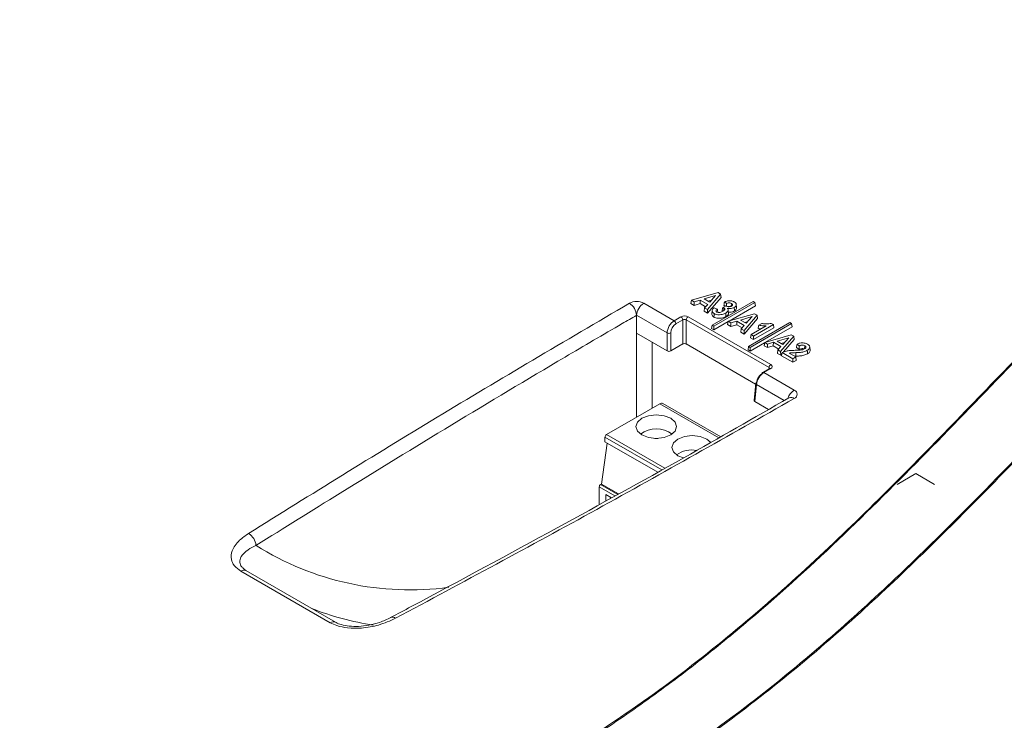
# Model space of a CAD drawing. Header units: millimetres. Extents: x 0 to 2100, y 0 to 1485.
# Tile 102 of 123: x 1474 to 1595, y 1198 to 1284. Entities that reach past the tile are written whole.
import ezdxf

# ---------------------------------------------------------------- set-up
doc = ezdxf.new("R2010")
doc.units = ezdxf.units.MM
doc.header["$LTSCALE"] = 5

msp = doc.modelspace()

# ---------------------------------------------------------------- linework, layer by layer
at = {"color": 7, "linetype": 'Continuous', "lineweight": 15}
for p, q in [((1556.16, 1249.52), (1559.41, 1250.46)), ((1559.11, 1250.1), (1557.7, 1249.68)), ((1559.73, 1250.27), (1558.11, 1248.39)), ((1558.39, 1249.29), (1559.11, 1250.1)), ((1559.41, 1250.46), (1559.73, 1250.27)), ((1559.73, 1250.27), (1559.78, 1249.87)), ((1550.3, 1249.15), (1554.02, 1247)), ((1556.16, 1249.52), (1556.08, 1249.12)), ((1556.49, 1248.89), (1556.08, 1249.12)), ((1556.5, 1249.33), (1556.16, 1249.52)), ((1556.5, 1249.33), (1556.49, 1248.89)), ((1557.22, 1249.1), (1556.49, 1248.89)), ((1557.23, 1249.54), (1556.5, 1249.33)), ((1557.23, 1249.54), (1557.22, 1249.1)), ((1557.89, 1248.72), (1557.22, 1249.1)), ((1558.15, 1249.01), (1557.23, 1249.54)), ((1557.7, 1249.68), (1558.39, 1249.29)), ((1557.77, 1248.59), (1558.15, 1249.01)), ((1559.78, 1249.87), (1558.13, 1247.94)), ((1558.59, 1249.51), (1558.2, 1249.4)), ((1563.74, 1249.36), (1558.68, 1246.44)), ((1558.88, 1246.32), (1563.94, 1249.24)), ((1560.3, 1248.78), (1560.14, 1248.92)), ((1560.44, 1249.12), (1560.2, 1249.32)), ((1561.06, 1249.13), (1561.04, 1248.81)), ((1561.69, 1248.61), (1561.65, 1249.02)), ((1563.94, 1249.24), (1563.74, 1249.36)), ((1563.94, 1249.24), (1564.01, 1248.84)), ((1549.41, 1245.47), (1549.41, 1247.67)), ((1553.17, 1245.5), (1549.41, 1247.67)), ((1557.77, 1248.59), (1557.72, 1248.18)), ((1558.13, 1247.94), (1557.72, 1248.18)), ((1558.11, 1248.39), (1557.77, 1248.59)), ((1558.11, 1248.39), (1558.13, 1247.94)), ((1558.7, 1248.25), (1558.65, 1247.85)), ((1558.95, 1248.6), (1559.33, 1248.44)), ((1559.99, 1248.64), (1560.37, 1248.82)), ((1560.14, 1248.57), (1560.12, 1248.25)), ((1560.65, 1246.93), (1563.9, 1247.87)), ((1560.7, 1247.88), (1560.66, 1248.29)), ((1560.77, 1246.97), (1564.01, 1248.84)), ((1564.22, 1247.68), (1562.6, 1245.8)), ((1563.9, 1247.87), (1564.22, 1247.68)), ((1564.22, 1247.68), (1564.27, 1247.28)), ((1554.02, 1247), (1554.86, 1247.48)), ((1555.09, 1247.12), (1554.24, 1246.63)), ((1555.09, 1244.15), (1555.09, 1247.12)), ((1565.67, 1241.25), (1555.51, 1247.12)), ((1555.51, 1247.12), (1555.51, 1244.15)), ((1555.73, 1247.48), (1565.89, 1241.62)), ((1558.88, 1245.88), (1560.64, 1246.89)), ((1560.65, 1246.93), (1560.57, 1246.53)), ((1560.98, 1246.3), (1560.57, 1246.53)), ((1560.99, 1246.73), (1560.65, 1246.93)), ((1560.99, 1246.73), (1560.98, 1246.3)), ((1561.71, 1246.51), (1560.98, 1246.3)), ((1561.72, 1246.95), (1560.99, 1246.73)), ((1561.72, 1246.95), (1561.71, 1246.51)), ((1562.38, 1246.13), (1561.71, 1246.51)), ((1562.64, 1246.42), (1561.72, 1246.95)), ((1563.6, 1247.51), (1562.19, 1247.09)), ((1562.19, 1247.09), (1562.88, 1246.69)), ((1564.27, 1247.28), (1562.62, 1245.35)), ((1563.08, 1246.92), (1562.69, 1246.8)), ((1562.88, 1246.69), (1563.6, 1247.51)), ((1568.23, 1246.77), (1563.17, 1243.85)), ((1563.37, 1243.73), (1568.43, 1246.65)), ((1566.22, 1246.53), (1563.78, 1245.12)), ((1564.41, 1246.46), (1564.77, 1246.67)), ((1565.95, 1246.68), (1566.22, 1246.53)), ((1566.22, 1246.53), (1566.28, 1246.12)), ((1568.43, 1246.65), (1568.23, 1246.77)), ((1568.43, 1246.65), (1568.5, 1246.24)), ((1549.41, 1235.16), (1549.41, 1245.47)), ((1549.41, 1245.47), (1553.17, 1243.3)), ((1553.17, 1243.3), (1553.17, 1245.5)), ((1553.61, 1245.5), (1553.61, 1243.3)), ((1558.68, 1246.44), (1558.61, 1246.03)), ((1558.61, 1246.03), (1558.88, 1245.88)), ((1558.68, 1246.44), (1558.88, 1246.32)), ((1558.88, 1246.32), (1558.88, 1245.88)), ((1562.26, 1246), (1562.21, 1245.59)), ((1562.62, 1245.35), (1562.21, 1245.59)), ((1562.26, 1246), (1562.64, 1246.42)), ((1562.6, 1245.8), (1562.26, 1246)), ((1562.6, 1245.8), (1562.62, 1245.35)), ((1563.46, 1245.31), (1563.39, 1244.9)), ((1563.46, 1245.31), (1565.32, 1246.39)), ((1563.78, 1245.12), (1563.46, 1245.31)), ((1566.28, 1246.12), (1563.78, 1244.68)), ((1565.14, 1244.34), (1568.39, 1245.27)), ((1565.26, 1244.38), (1568.5, 1246.24)), ((1568.39, 1245.27), (1568.71, 1245.09)), ((1551.32, 1236.26), (1551.32, 1244.36)), ((1555.09, 1244.15), (1553.61, 1243.3)), ((1555.51, 1244.15), (1564.03, 1239.23)), ((1563.37, 1243.28), (1565.13, 1244.3)), ((1563.78, 1244.68), (1563.39, 1244.9)), ((1563.78, 1245.12), (1563.78, 1244.68)), ((1565.14, 1244.34), (1565.06, 1243.94)), ((1565.48, 1244.14), (1565.14, 1244.34)), ((1565.48, 1244.14), (1565.47, 1243.7)), ((1566.21, 1244.36), (1565.48, 1244.14)), ((1566.21, 1244.36), (1566.2, 1243.92)), ((1567.13, 1243.83), (1566.21, 1244.36)), ((1568.09, 1244.92), (1566.68, 1244.5)), ((1566.68, 1244.5), (1567.37, 1244.1)), ((1568.71, 1245.09), (1567.09, 1243.21)), ((1567.57, 1244.33), (1567.18, 1244.21)), ((1567.37, 1244.1), (1568.09, 1244.92)), ((1568.76, 1244.69), (1567.46, 1243.17)), ((1568.71, 1245.09), (1568.76, 1244.69)), ((1569.39, 1243.92), (1569.11, 1244.14)), ((1563.17, 1243.85), (1563.1, 1243.44)), ((1563.1, 1243.44), (1563.37, 1243.28)), ((1563.17, 1243.85), (1563.37, 1243.73)), ((1563.37, 1243.73), (1563.37, 1243.28)), ((1565.47, 1243.7), (1565.06, 1243.94)), ((1566.2, 1243.92), (1565.47, 1243.7)), ((1566.87, 1243.53), (1566.2, 1243.92)), ((1566.75, 1243.41), (1566.7, 1242.99)), ((1567.11, 1242.76), (1566.7, 1242.99)), ((1566.75, 1243.41), (1567.13, 1243.83)), ((1567.09, 1243.21), (1566.75, 1243.41)), ((1567.09, 1243.21), (1567.11, 1242.76)), ((1567.24, 1242.91), (1567.11, 1242.76)), ((1568.6, 1242.34), (1567.27, 1243.11)), ((1568.14, 1243.02), (1568.96, 1242.55)), ((1568.96, 1243.09), (1568.97, 1242.65)), ((1569.38, 1243.47), (1569.05, 1243.73)), ((1570.06, 1243.93), (1570.04, 1243.55)), ((1570.72, 1243.4), (1570.68, 1243.8)), ((1568.6, 1241.9), (1567.2, 1242.7)), ((1568.96, 1242.55), (1568.6, 1242.34)), ((1568.6, 1242.34), (1568.6, 1241.9)), ((1569.02, 1242.14), (1568.6, 1241.9)), ((1568.97, 1242.65), (1568.79, 1242.65)), ((1568.96, 1242.55), (1569.02, 1242.14)), ((1565.73, 1241.14), (1564.89, 1240.65)), ((1565.89, 1241.12), (1565.05, 1240.63)), ((1565.05, 1240.63), (1568.77, 1238.48)), ((1564.04, 1239.32), (1563.85, 1237.22)), ((1564.13, 1239.17), (1563.94, 1237.08)), ((1552.27, 1236.81), (1545.71, 1233.02)), ((1559.74, 1232.75), (1552.65, 1236.84)), ((1563.94, 1237.08), (1565.62, 1236.11)), ((1545.09, 1226.94), (1545.79, 1231.98)), ((1545.51, 1232.14), (1545.53, 1232.72)), ((1545.51, 1232.14), (1552, 1228.4)), ((1551.65, 1232.56), (1552.01, 1232.56)), ((1583.71, 1228.24), (1581.42, 1226.91)), ((1586.01, 1226.91), (1583.71, 1228.24)), ((1544.82, 1224.43), (1544.82, 1226.59)), ((1545.09, 1226.94), (1545, 1226.89)), ((1545.09, 1226.94), (1547.18, 1225.73)), ((1545.65, 1225.65), (1546.32, 1225.26)), ((1545.65, 1224.89), (1545.65, 1225.65)), ((1546.25, 1225.22), (1546.18, 1225.34)), ((1511.8, 1209.92), (1500.82, 1216.26)), ((1512.43, 1209.98), (1501.45, 1216.32))]:
    msp.add_line(p, q, dxfattribs=at)
at = {"color": 8, "linetype": 'Continuous', "lineweight": 15}
for p, q in [((1565.66, 1241.09), (1565.67, 1241.25)), ((1567.54, 1237.2), (1564.13, 1239.17)), ((1559.52, 1232.63), (1552.27, 1236.81)), ((1545.53, 1232.72), (1552.52, 1228.69)), ((1552.88, 1228.88), (1545.71, 1233.02)), ((1546.73, 1225.48), (1544.82, 1226.59)), ((1545, 1226.89), (1547.09, 1225.68))]:
    msp.add_line(p, q, dxfattribs=at)
at = {"color": 7, "linetype": 'Continuous', "lineweight": 15, "flags": 128}
for points in [[(1558.94, 1247.88), (1558.94, 1247.75), (1558.93, 1247.62), (1558.91, 1247.45)], [(1560.35, 1247.95), (1560.37, 1247.74), (1560.38, 1247.52)], [(1561.4, 1248.63), (1561.41, 1248.5), (1561.42, 1248.37), (1561.43, 1248.2)], [(1570.37, 1243.37), (1570.38, 1243.24), (1570.39, 1243.11), (1570.4, 1242.94)], [(1553.6, 1232.98), (1552.79, 1232.67), (1551.83, 1232.56), (1550.87, 1232.67), (1550.06, 1232.98), (1549.52, 1233.45), (1549.33, 1234), (1549.52, 1234.55), (1550.06, 1235.02), (1550.87, 1235.33), (1551.83, 1235.44), (1552.79, 1235.33), (1553.6, 1235.02), (1554.14, 1234.55), (1554.33, 1234), (1554.14, 1233.45), (1553.6, 1232.98)], [(1555.17, 1230.15), (1554.48, 1230.43), (1553.94, 1230.9), (1553.75, 1231.45), (1553.94, 1232), (1554.48, 1232.47), (1555.29, 1232.78), (1556.25, 1232.89), (1557.21, 1232.78), (1558.02, 1232.47), (1558.52, 1232.05)]]:
    msp.add_lwpolyline(points, dxfattribs=at)
at = {"color": 7, "linetype": 'Continuous', "lineweight": 15}
for centre, radius, start, end in [((1549.41, 1247.44), 1.92, 62.6095, 117.3922), ((1547.48, 1247.52), 1.93, 4.467, 57.269), ((1551.34, 1247.52), 1.93, 122.7341, 175.5335), ((1553.76, 1246.59), 0.484, 4.4665, 57.2659), ((1554.6, 1247.08), 0.484, 4.4665, 57.2659), ((1555.99, 1247.08), 0.484, 122.7342, 175.531), ((1553.39, 1245.98), 0.531, 245.4503, 294.5497), ((1566.15, 1241.21), 0.484, 122.7342, 175.531), ((1564.97, 1240.52), 0.15, 124.715, 182.5208), ((1564.19, 1239.29), 0.149, 112.0922, 170.2432), ((1568.58, 1237.97), 0.545, 290.779, 69.2159), ((1552.49, 1236.5), 0.377, 65.6928, 125.6174), ((1568.41, 1236.99), 0.599, 52.8218, 117.0991), ((1551.83, 1230.37), 3.34, 54.4948, 125.5052), ((1545.92, 1232.69), 0.387, 122.7151, 175.8413), ((1556.22, 1227.77), 3.36, 80.0257, 124.6532), ((1545.21, 1226.57), 0.384, 122.6059, 177.3945), ((1500.81, 1219.27), 1.87, 4.2112, 59.5289)]:
    msp.add_arc(centre, radius, start, end, dxfattribs=at)
at = {"color": 8, "linetype": 'Continuous', "lineweight": 15}
for centre, radius, start, end in [((1564.95, 1240.51), 0.155, 53.8916, 114.7979), ((1565.8, 1240.99), 0.155, 53.8916, 114.7979), ((1564.2, 1239.32), 0.162, 181.0034, 243.944), ((1569.81, 1236.86), 1.93, 122.6556, 161.8101), ((1521.59, 1249.44), 35.49, 237.8047, 277.7076), ((1501.19, 1215.76), 0.618, 65.1129, 126.1975), ((1522.15, 1243.64), 34.38, 248.46, 261.5713), ((1519.44, 1209.99), 0.596, 52.1444, 112.1046), ((1512.17, 1209.42), 0.618, 65.1129, 126.1975)]:
    msp.add_arc(centre, radius, start, end, dxfattribs=at)
at = {"color": 7, "linetype": 'Continuous', "lineweight": 15}
for centre, major_axis, ratio, start_param, end_param in [((1554.05, 1245.96), (0.59, 1.1), 0.59959, 0.764065, 2.282502), ((1554.27, 1245.84), (0.43, 0.834), 0.606756, 0.756243, 2.274679), ((1555.3, 1247.23), (0.613, 0), 0.578873, 0.786766, 2.354819), ((1555.3, 1246.98), (0.3, 0), 0.645083, 0.786708, 2.354762), ((1555.3, 1244.02), (0.3, 0), 0.578873, 0.786766, 2.354819), ((1553.39, 1243.42), (0.312, 0), 0.578871, 3.92836, 5.496418), ((1565.46, 1241.37), (0.614, 0), 0.575706, 5.499155, 7.067208), ((1565.01, 1239.63), (0.66, 1.06), 0.554279, 0.803478, 2.321915), ((1564.79, 1239.77), (0.504, 0.791), 0.546414, 0.808898, 2.327334), ((1564.16, 1237.21), (0.313, 0), 0.575709, 3.089384, 3.925621)]:
    msp.add_ellipse(centre, major_axis=major_axis, ratio=ratio, start_param=start_param, end_param=end_param, dxfattribs=at)
at = {"color": 8, "linetype": 'Continuous', "lineweight": 15}
msp.add_ellipse((1565.46, 1241.11), major_axis=(0.302, 0.028), ratio=0.5692, start_param=6.161255, end_param=7.014577, dxfattribs=at)
at = {"color": 7, "linetype": 'Continuous', "lineweight": 15}
for points, knots in [([(1410.64, 1145.5), (1421.4, 1148.49), (1438.99, 1153.4), (1462.99, 1160.7), (1481.27, 1166.79), (1497.62, 1172.88), (1512.04, 1178.91), (1525.79, 1185.44), (1538.67, 1192.51), (1550.35, 1200.11), (1560.76, 1208.16), (1570.27, 1216.47), (1579.16, 1225.02), (1587.68, 1233.7), (1595.86, 1242.21), (1603.91, 1250.47), (1612, 1258.45), (1620.53, 1266.26), (1629.79, 1273.92), (1640.07, 1281.3), (1651.38, 1288.32), (1663.44, 1294.92), (1677.61, 1301.79), (1693.99, 1308.81), (1712.57, 1315.96), (1731.62, 1322.68), (1750.97, 1329.13), (1763.96, 1333.34), (1770.45, 1335.44)], [0, 0, 0, 0, 0.071885, 0.117566, 0.163238, 0.198848, 0.234595, 0.270327, 0.305954, 0.341464, 0.376023, 0.410615, 0.445278, 0.479972, 0.514617, 0.546709, 0.578818, 0.610898, 0.642952, 0.676192, 0.709505, 0.74284, 0.776109, 0.820816, 0.865559, 0.910369, 0.95521, 1, 1, 1, 1]), ([(1770.6, 1335.06), (1762.51, 1332.47), (1746.33, 1327.28), (1722.28, 1319.21), (1702.68, 1312.02), (1687.44, 1305.83), (1675.83, 1300.74), (1664.17, 1295.14), (1652.57, 1288.92), (1641.56, 1282.19), (1631.33, 1274.93), (1621.78, 1267.19), (1612.89, 1259.11), (1604.41, 1250.79), (1595.4, 1241.56), (1585.73, 1231.5), (1574.98, 1220.71), (1565.37, 1211.92), (1557.05, 1205.12), (1550.42, 1200.15), (1543.37, 1195.37), (1535.86, 1190.79), (1527.91, 1186.43), (1519.52, 1182.24), (1510.77, 1178.22), (1498.62, 1173.08), (1482.78, 1167.11), (1463.11, 1160.5), (1447.04, 1155.57), (1429.6, 1150.44), (1418.84, 1147.4), (1410.77, 1145.12)], [0, 0, 0, 0, 0.055816, 0.111645, 0.167627, 0.195715, 0.223801, 0.255367, 0.287022, 0.319033, 0.351784, 0.384542, 0.417982, 0.451573, 0.48518, 0.528367, 0.57156, 0.614867, 0.636616, 0.658363, 0.68019, 0.702017, 0.72407, 0.746124, 0.768715, 0.791307, 0.836726, 0.882377, 0.928106, 0.946058, 1, 1, 1, 1]), ([(1411.21, 1142.38), (1422.18, 1145.08), (1440.39, 1149.57), (1465.47, 1156.36), (1485.83, 1162.49), (1501.88, 1168), (1513.83, 1172.62), (1522.62, 1176.32), (1531.18, 1180.27), (1539.49, 1184.5), (1547.41, 1189.01), (1555.86, 1194.42), (1564.59, 1200.81), (1573.49, 1208.22), (1583.24, 1217.17), (1593.72, 1227.68), (1603.89, 1238.31), (1612.93, 1247.57), (1620.91, 1255.4), (1629.29, 1263.03), (1638.28, 1270.42), (1648.06, 1277.51), (1658.76, 1284.34), (1670.31, 1290.86), (1682.58, 1297.12), (1695.35, 1303.09), (1709.11, 1309.04), (1723.79, 1314.97), (1744.51, 1322.92), (1760.34, 1328.65), (1770.9, 1332.47)], [0, 0, 0, 0, 0.07178, 0.119207, 0.166705, 0.209806, 0.23146, 0.253114, 0.275224, 0.297332, 0.319688, 0.342044, 0.37315, 0.40438, 0.435844, 0.483231, 0.530627, 0.562264, 0.593911, 0.625114, 0.65631, 0.687869, 0.719428, 0.752119, 0.784813, 0.817787, 0.850763, 0.888029, 0.925321, 1, 1, 1, 1]), ([(1771.06, 1332.08), (1760.51, 1328.31), (1744.68, 1322.65), (1723.94, 1314.77), (1707.75, 1308.27), (1691.11, 1301.04), (1676.13, 1293.77), (1663.58, 1286.96), (1653.28, 1280.78), (1642.55, 1273.52), (1631.75, 1265.05), (1621.77, 1256.06), (1613.08, 1247.54), (1602.77, 1237), (1592.67, 1226.39), (1582.09, 1215.94), (1573.72, 1208.24), (1564.72, 1200.76), (1555.24, 1193.81), (1545.2, 1187.51), (1534.76, 1181.86), (1523.57, 1176.54), (1511.72, 1171.58), (1499.29, 1166.92), (1483.96, 1161.73), (1465.59, 1156.16), (1440.51, 1149.3), (1422.29, 1144.75), (1411.33, 1142.01)], [0, 0, 0, 0, 0.074562, 0.111881, 0.149197, 0.19311, 0.237014, 0.266768, 0.29654, 0.326282, 0.366008, 0.405911, 0.437419, 0.468929, 0.53197, 0.563433, 0.594891, 0.626582, 0.658263, 0.686904, 0.715586, 0.744241, 0.773898, 0.803579, 0.83325, 0.880684, 0.928211, 1, 1, 1, 1]), ([(1479.09, 1108.34), (1489.05, 1113.9), (1509.18, 1125.16), (1539.88, 1142.13), (1570.92, 1159.45), (1601.42, 1177.33), (1631.36, 1195.38), (1663.06, 1214.33), (1697.08, 1234.27), (1733.32, 1255.24), (1769.71, 1276.06), (1793.95, 1289.77), (1805.98, 1296.57)], [0, 0, 0, 0, 0.09022, 0.18253, 0.277185, 0.371533, 0.464531, 0.557207, 0.667016, 0.779215, 0.890478, 1, 1, 1, 1]), ([(1501.76, 1220.88), (1509.44, 1225.66), (1524.79, 1235.21), (1540.62, 1244.5), (1548.53, 1249.15)], [0, 0, 0, 0, 0.499925, 1, 1, 1, 1]), ([(1560.2, 1249.32), (1560.19, 1249.25), (1560.17, 1249.12), (1560.15, 1248.98), (1560.14, 1248.92)], [0, 0, 0, 0, 0.5, 1, 1, 1, 1]), ([(1560.2, 1249.32), (1560.32, 1249.36), (1560.51, 1249.43), (1560.83, 1249.47), (1561.09, 1249.44), (1561.28, 1249.37), (1561.37, 1249.33), (1561.4, 1249.31)], [0, 0, 0, 0, 0.320083, 0.518706, 0.718316, 0.907702, 1, 1, 1, 1]), ([(1560.44, 1249.12), (1560.44, 1249.04), (1560.43, 1248.93), (1560.43, 1248.82), (1560.43, 1248.79)], [0, 0, 0, 0, 0.675475, 1, 1, 1, 1]), ([(1561.06, 1249.13), (1561.02, 1249.15), (1560.94, 1249.18), (1560.79, 1249.2), (1560.63, 1249.19), (1560.52, 1249.15), (1560.45, 1249.12), (1560.44, 1249.12)], [0, 0, 0, 0, 0.221935, 0.443415, 0.644984, 0.925206, 1, 1, 1, 1]), ([(1561.05, 1248.81), (1561.09, 1248.83), (1561.16, 1248.88), (1561.19, 1248.96), (1561.17, 1249.03), (1561.12, 1249.09), (1561.08, 1249.12), (1561.06, 1249.13)], [0, 0, 0, 0, 0.295054, 0.484556, 0.673626, 0.874113, 1, 1, 1, 1]), ([(1561.4, 1249.31), (1561.47, 1249.27), (1561.59, 1249.19), (1561.66, 1249.04), (1561.64, 1248.89), (1561.57, 1248.74), (1561.45, 1248.67), (1561.4, 1248.63)], [0, 0, 0, 0, 0.231957, 0.413399, 0.594266, 0.81341, 1, 1, 1, 1]), ([(1549.41, 1247.67), (1548.82, 1247.33), (1545.88, 1245.63), (1533.59, 1238.43), (1518.63, 1229.33), (1506.12, 1221.55), (1502.68, 1219.41)], [0, 0, 0, 0, 0.0369468, 0.1847352, 0.7759346, 1, 1, 1, 1]), ([(1558.91, 1247.45), (1558.85, 1247.5), (1558.72, 1247.58), (1558.65, 1247.73), (1558.66, 1247.82), (1558.66, 1247.85)], [0, 0, 0, 0, 0.403768, 0.784437, 1, 1, 1, 1]), ([(1558.94, 1247.88), (1558.88, 1247.92), (1558.74, 1248.02), (1558.68, 1248.19), (1558.72, 1248.38), (1558.83, 1248.51), (1558.93, 1248.58), (1558.95, 1248.6)], [0, 0, 0, 0, 0.222048, 0.45733, 0.656678, 0.92699, 1, 1, 1, 1]), ([(1560.35, 1247.95), (1560.22, 1247.88), (1559.99, 1247.78), (1559.57, 1247.73), (1559.22, 1247.75), (1559.03, 1247.84), (1558.94, 1247.88)], [0, 0, 0, 0, 0.335593, 0.56019, 0.785444, 1, 1, 1, 1]), ([(1559.33, 1248.44), (1559.28, 1248.4), (1559.2, 1248.34), (1559.16, 1248.24), (1559.17, 1248.16), (1559.21, 1248.11), (1559.25, 1248.08), (1559.26, 1248.07)], [0, 0, 0, 0, 0.336276, 0.562905, 0.754067, 0.903808, 1, 1, 1, 1]), ([(1559.26, 1248.07), (1559.29, 1248.06), (1559.36, 1248.03), (1559.5, 1248.01), (1559.66, 1248.03), (1559.84, 1248.08), (1559.95, 1248.14), (1560, 1248.16)], [0, 0, 0, 0, 0.134433, 0.295688, 0.480181, 0.741981, 1, 1, 1, 1]), ([(1559.33, 1248.44), (1559.34, 1248.37), (1559.36, 1248.24), (1559.38, 1248.1), (1559.39, 1248.04)], [0, 0, 0, 0, 0.5, 1, 1, 1, 1]), ([(1559.99, 1248.64), (1559.97, 1248.57), (1559.95, 1248.43), (1559.92, 1248.29), (1559.91, 1248.22)], [0, 0, 0, 0, 0.499997, 1, 1, 1, 1]), ([(1560, 1248.19), (1560, 1248.19), (1559.97, 1248.21), (1559.94, 1248.21), (1559.91, 1248.22)], [0, 0, 0, 0, 0.028229, 1, 1, 1, 1]), ([(1560.14, 1248.57), (1560.12, 1248.58), (1560.08, 1248.61), (1560.02, 1248.62), (1559.99, 1248.64)], [0, 0, 0, 0, 0.369388, 1, 1, 1, 1]), ([(1560, 1248.16), (1560.07, 1248.21), (1560.17, 1248.27), (1560.24, 1248.39), (1560.24, 1248.47), (1560.2, 1248.53), (1560.16, 1248.56), (1560.14, 1248.57)], [0, 0, 0, 0, 0.36717, 0.575426, 0.749374, 0.878827, 1, 1, 1, 1]), ([(1560.55, 1248.52), (1560.59, 1248.47), (1560.67, 1248.39), (1560.66, 1248.25), (1560.57, 1248.09), (1560.44, 1248.01), (1560.35, 1247.95)], [0, 0, 0, 0, 0.24659, 0.451743, 0.655499, 1, 1, 1, 1]), ([(1560.37, 1248.82), (1560.4, 1248.8), (1560.48, 1248.76), (1560.59, 1248.73), (1560.68, 1248.72), (1560.7, 1248.72)], [0, 0, 0, 0, 0.307316, 0.824625, 1, 1, 1, 1]), ([(1560.69, 1247.88), (1560.69, 1247.86), (1560.69, 1247.8), (1560.6, 1247.67), (1560.47, 1247.58), (1560.38, 1247.52)], [0, 0, 0, 0, 0.13612, 0.467244, 1, 1, 1, 1]), ([(1561.4, 1248.63), (1561.32, 1248.59), (1561.16, 1248.52), (1560.85, 1248.49), (1560.65, 1248.51), (1560.55, 1248.52)], [0, 0, 0, 0, 0.334091, 0.654613, 1, 1, 1, 1]), ([(1560.9, 1248.75), (1560.9, 1248.75), (1560.87, 1248.76), (1560.77, 1248.76), (1560.67, 1248.76), (1560.62, 1248.74), (1560.61, 1248.74)], [0, 0, 0, 0, 0.002039, 0.436748, 0.852707, 1, 1, 1, 1]), ([(1561.43, 1248.2), (1561.35, 1248.16), (1561.19, 1248.09), (1560.89, 1248.05), (1560.71, 1248.07), (1560.63, 1248.08)], [0, 0, 0, 0, 0.351817, 0.711628, 1, 1, 1, 1]), ([(1560.7, 1248.72), (1560.75, 1248.72), (1560.85, 1248.73), (1560.97, 1248.76), (1561.03, 1248.79), (1561.05, 1248.81)], [0, 0, 0, 0, 0.373178, 0.762977, 1, 1, 1, 1]), ([(1561.68, 1248.61), (1561.69, 1248.57), (1561.69, 1248.47), (1561.61, 1248.33), (1561.49, 1248.24), (1561.43, 1248.2)], [0, 0, 0, 0, 0.268442, 0.653597, 1, 1, 1, 1]), ([(1560.38, 1247.52), (1560.27, 1247.47), (1560.05, 1247.36), (1559.66, 1247.3), (1559.31, 1247.31), (1559.06, 1247.37), (1558.95, 1247.43), (1558.91, 1247.45)], [0, 0, 0, 0, 0.281085, 0.507772, 0.734642, 0.901477, 1, 1, 1, 1]), ([(1564.41, 1246.46), (1564.4, 1246.39), (1564.37, 1246.25), (1564.35, 1246.11), (1564.34, 1246.04)], [0, 0, 0, 0, 0.5, 1, 1, 1, 1]), ([(1565.32, 1246.39), (1565.22, 1246.38), (1565.02, 1246.38), (1564.71, 1246.4), (1564.51, 1246.44), (1564.41, 1246.46)], [0, 0, 0, 0, 0.3262914, 0.6584886, 1, 1, 1, 1]), ([(1564.77, 1246.67), (1564.93, 1246.64), (1565.26, 1246.59), (1565.68, 1246.61), (1565.9, 1246.67), (1565.95, 1246.68)], [0, 0, 0, 0, 0.407005, 0.86362, 1, 1, 1, 1]), ([(1564.63, 1245.99), (1564.62, 1245.99), (1564.52, 1246), (1564.43, 1246.02), (1564.34, 1246.04)], [0, 0, 0, 0, 0.022674, 1, 1, 1, 1]), ([(1569.11, 1244.14), (1569.1, 1244.07), (1569.08, 1243.93), (1569.06, 1243.8), (1569.05, 1243.73)], [0, 0, 0, 0, 0.5, 1, 1, 1, 1]), ([(1569.11, 1244.14), (1569.23, 1244.18), (1569.42, 1244.26), (1569.73, 1244.3), (1569.99, 1244.27), (1570.22, 1244.21), (1570.34, 1244.14), (1570.4, 1244.11)], [0, 0, 0, 0, 0.290509, 0.474147, 0.658488, 0.838535, 1, 1, 1, 1]), ([(1570.4, 1244.11), (1570.49, 1244.06), (1570.63, 1243.96), (1570.69, 1243.79), (1570.66, 1243.65), (1570.56, 1243.49), (1570.44, 1243.41), (1570.37, 1243.37)], [0, 0, 0, 0, 0.267375, 0.432949, 0.598208, 0.795377, 1, 1, 1, 1]), ([(1567.27, 1243.11), (1567.26, 1243.04), (1567.24, 1242.91), (1567.21, 1242.77), (1567.2, 1242.7)], [0, 0, 0, 0, 0.5, 1, 1, 1, 1]), ([(1567.27, 1243.11), (1567.44, 1243.17), (1567.75, 1243.29), (1568.31, 1243.35), (1568.67, 1243.36), (1568.87, 1243.37)], [0, 0, 0, 0, 0.361377, 0.638427, 1, 1, 1, 1]), ([(1568.96, 1243.09), (1568.86, 1243.08), (1568.68, 1243.08), (1568.4, 1243.07), (1568.23, 1243.04), (1568.14, 1243.02)], [0, 0, 0, 0, 0.361093, 0.677634, 1, 1, 1, 1]), ([(1568.87, 1243.37), (1568.97, 1243.37), (1569.14, 1243.38), (1569.39, 1243.39), (1569.53, 1243.4), (1569.6, 1243.41)], [0, 0, 0, 0, 0.408621, 0.703789, 1, 1, 1, 1]), ([(1570.37, 1243.37), (1570.23, 1243.3), (1569.95, 1243.17), (1569.44, 1243.1), (1569.12, 1243.09), (1568.96, 1243.09)], [0, 0, 0, 0, 0.357125, 0.696707, 1, 1, 1, 1]), ([(1570.4, 1242.94), (1570.25, 1242.87), (1569.97, 1242.74), (1569.45, 1242.67), (1569.12, 1242.66), (1568.97, 1242.65)], [0, 0, 0, 0, 0.361488, 0.703953, 1, 1, 1, 1]), ([(1569.39, 1243.92), (1569.38, 1243.87), (1569.38, 1243.77), (1569.38, 1243.62), (1569.38, 1243.52), (1569.38, 1243.47)], [0, 0, 0, 0, 0.334613, 0.667307, 1, 1, 1, 1]), ([(1569.98, 1243.52), (1569.95, 1243.54), (1569.9, 1243.57), (1569.78, 1243.58), (1569.65, 1243.57), (1569.51, 1243.53), (1569.42, 1243.49), (1569.38, 1243.47)], [0, 0, 0, 0, 0.158737, 0.329472, 0.500036, 0.755483, 1, 1, 1, 1]), ([(1570.06, 1243.93), (1570.02, 1243.95), (1569.94, 1243.99), (1569.8, 1244.01), (1569.65, 1244.01), (1569.51, 1243.97), (1569.42, 1243.93), (1569.39, 1243.92)], [0, 0, 0, 0, 0.223874, 0.397312, 0.570645, 0.80856, 1, 1, 1, 1]), ([(1569.6, 1243.41), (1569.64, 1243.42), (1569.72, 1243.43), (1569.87, 1243.47), (1569.96, 1243.51), (1570.02, 1243.54)], [0, 0, 0, 0, 0.259837, 0.520269, 1, 1, 1, 1]), ([(1570.02, 1243.54), (1570.07, 1243.57), (1570.15, 1243.63), (1570.2, 1243.72), (1570.2, 1243.8), (1570.15, 1243.87), (1570.09, 1243.91), (1570.06, 1243.93)], [0, 0, 0, 0, 0.291864, 0.477164, 0.663412, 0.837809, 1, 1, 1, 1]), ([(1570.72, 1243.4), (1570.72, 1243.39), (1570.74, 1243.34), (1570.69, 1243.23), (1570.6, 1243.07), (1570.47, 1242.98), (1570.4, 1242.94)], [0, 0, 0, 0, 0.023408, 0.313179, 0.660171, 1, 1, 1, 1]), ([(1565.77, 1241.16), (1565.77, 1241.16), (1565.77, 1241.16), (1565.75, 1241.14), (1565.73, 1241.14)], [0, 0, 0, 0, 0.504225, 1, 1, 1, 1]), ([(1568.12, 1237.54), (1563.84, 1235.08), (1554.46, 1229.69), (1538.96, 1221.17), (1526.92, 1214.65), (1520.05, 1211), (1519.21, 1210.55)], [0, 0, 0, 0, 0.268012, 0.586261, 0.949349, 1, 1, 1, 1]), ([(1568.77, 1237.46), (1560.72, 1232.9), (1544.63, 1223.76), (1528.08, 1214.9), (1519.81, 1210.46)], [0, 0, 0, 0, 0.4998897, 1, 1, 1, 1]), ([(1500.82, 1216.26), (1500.53, 1216.47), (1499.94, 1216.89), (1499.57, 1217.78), (1499.69, 1218.87), (1500.48, 1219.98), (1501.38, 1220.61), (1501.76, 1220.88)], [0, 0, 0, 0, 0.157252, 0.313954, 0.521689, 0.793995, 1, 1, 1, 1]), ([(1501.2, 1216.53), (1501.25, 1216.47), (1501.33, 1216.38), (1501.46, 1216.31), (1501.5, 1216.29)], [0, 0, 0, 0, 0.671682, 1, 1, 1, 1]), ([(1519.81, 1210.46), (1519.14, 1210.16), (1517.9, 1209.59), (1515.8, 1209.22), (1514.01, 1209.23), (1512.68, 1209.49), (1512.06, 1209.8), (1511.8, 1209.92)], [0, 0, 0, 0, 0.285657, 0.533813, 0.726327, 0.886068, 1, 1, 1, 1]), ([(1519.22, 1210.55), (1518.78, 1210.34), (1517.98, 1209.96), (1516.6, 1209.6), (1515.31, 1209.44), (1514.14, 1209.47), (1513.2, 1209.65), (1512.58, 1209.87), (1512.41, 1210.01), (1512.36, 1210.04)], [0, 0, 0, 0, 0.223034, 0.41123, 0.577569, 0.722719, 0.850176, 0.960326, 1, 1, 1, 1])]:
    msp.add_open_spline(points, degree=3, knots=knots, dxfattribs=at)
at = {"color": 8, "linetype": 'Continuous', "lineweight": 15}
msp.add_open_spline([(1502.68, 1219.41), (1502.34, 1219.24), (1501.57, 1218.85), (1500.83, 1218.13), (1500.63, 1217.39), (1500.8, 1216.85), (1501.1, 1216.61), (1501.2, 1216.53)], degree=3, knots=[0, 0, 0, 0, 0.235331, 0.539242, 0.761378, 0.921621, 1, 1, 1, 1], dxfattribs=at)

doc.saveas('drawing.dxf')
